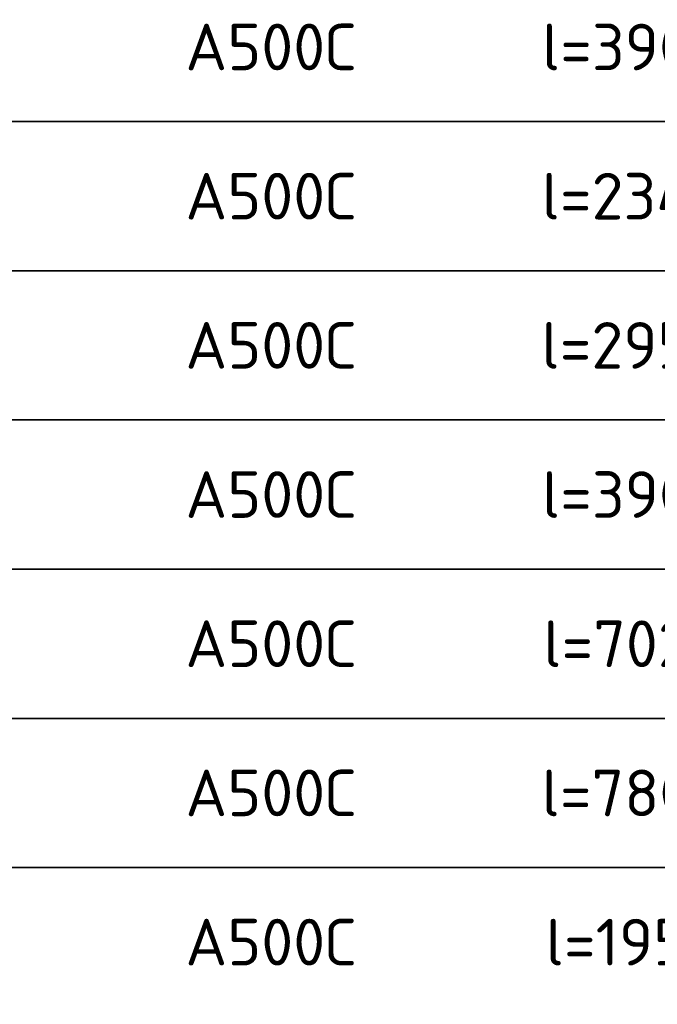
# Model space of a CAD drawing. Header units: metres. Extents: x -38 to 114, y -15 to 21.
# Tile 65 of 244: x 85.23 to 86.94, y -6.06 to -3.42. Entities that reach past the tile are written whole.
import ezdxf

# ---------------------------------------------------------------- set-up
doc = ezdxf.new("R2010")
doc.units = ezdxf.units.M
doc.styles.add('ISOCPEUR', font='txt')

msp = doc.modelspace()

# ---------------------------------------------------------------- linework, layer by layer
at = {"color": 7, "linetype": 'Continuous', "lineweight": 13, "transparency": 33554687}
for p, q in [((89.9614, -3.6927), (80.7114, -3.6927)), ((89.9614, -4.0927), (80.7114, -4.0927)), ((89.9614, -4.4927), (80.7114, -4.4927)), ((89.9614, -4.8927), (80.7114, -4.8927)), ((89.9614, -5.2927), (80.7114, -5.2927)), ((89.9614, -5.6927), (80.7114, -5.6927))]:
    msp.add_line(p, q, dxfattribs=at)
at = {"color": 7, "linetype": 'Continuous', "lineweight": 35, "transparency": 33554687}
for p, q in [((80.7114, -3.6927), (89.9614, -3.6927)), ((89.9614, -3.6927), (80.7114, -3.6927)), ((80.7114, -4.0927), (89.9614, -4.0927)), ((89.9614, -4.0927), (80.7114, -4.0927)), ((80.7114, -4.4927), (89.9614, -4.4927)), ((89.9614, -4.4927), (80.7114, -4.4927)), ((80.7114, -4.8927), (89.9614, -4.8927)), ((89.9614, -4.8927), (80.7114, -4.8927)), ((80.7114, -5.2927), (89.9614, -5.2927)), ((89.9614, -5.2927), (80.7114, -5.2927)), ((80.7114, -5.6927), (89.9614, -5.6927)), ((89.9614, -5.6927), (80.7114, -5.6927))]:
    msp.add_line(p, q, dxfattribs=at)

# ---------------------------------------------------------------- texts
at = {"color": 7, "linetype": 'Continuous', "lineweight": 35, "transparency": 33554687, "char_height": 0.0625, "attachment_point": 5, "style": 'ISOCPEUR'}
for s, insert, width in [('\\A1;{\\fISOCPEUR|i0|b0;\\H0.125000;\\W1.000000;\\C7;А500С}\\P', (85.9007, -3.4927), 0.521795), ('\\A1;{\\fISOCPEUR|i0|b0;\\H0.125000;\\W1.000000;\\C7;l=3900 мм}\\P', (87.0202, -3.4927), 0.823016), ('\\A1;{\\fISOCPEUR|i0|b0;\\H0.125000;\\W1.000000;\\C7;l=2340 мм}\\P', (87.0202, -3.8927), 0.835547), ('\\A1;{\\fISOCPEUR|i0|b0;\\H0.125000;\\W1.000000;\\C7;А500С}\\P', (85.9007, -3.8927), 0.521795), ('\\A1;{\\fISOCPEUR|i0|b0;\\H0.125000;\\W1.000000;\\C7;l=2950 мм}\\P', (87.0202, -4.2927), 0.823016), ('\\A1;{\\fISOCPEUR|i0|b0;\\H0.125000;\\W1.000000;\\C7;А500С}\\P', (85.9007, -4.2927), 0.521795), ('\\A1;{\\fISOCPEUR|i0|b0;\\H0.125000;\\W1.000000;\\C7;l=3900 мм}\\P', (87.0202, -4.6927), 0.823016), ('\\A1;{\\fISOCPEUR|i0|b0;\\H0.125000;\\W1.000000;\\C7;А500С}\\P', (85.9007, -4.6927), 0.521795), ('\\A1;{\\fISOCPEUR|i0|b0;\\H0.125000;\\W1.000000;\\C7;А500С}\\P', (85.9007, -5.0927), 0.521795), ('\\A1;{\\fISOCPEUR|i0|b0;\\H0.125000;\\W1.000000;\\C7;l=7020 мм}\\P', (87.0202, -5.0927), 0.823016), ('\\A1;{\\fISOCPEUR|i0|b0;\\H0.125000;\\W1.000000;\\C7;А500С}\\P', (85.9007, -5.4927), 0.521795), ('\\A1;{\\fISOCPEUR|i0|b0;\\H0.125000;\\W1.000000;\\C7;l=7800 мм}\\P', (87.0202, -5.4927), 0.823016), ('\\A1;{\\fISOCPEUR|i0|b0;\\H0.125000;\\W1.000000;\\C7;l=1950 мм}\\P', (87.0202, -5.8927), 0.796032), ('\\A1;{\\fISOCPEUR|i0|b0;\\H0.125000;\\W1.000000;\\C7;А500С}\\P', (85.9007, -5.8927), 0.521795)]:
    msp.add_mtext(s, dxfattribs=dict(at, insert=insert, width=width))

doc.saveas('drawing.dxf')
